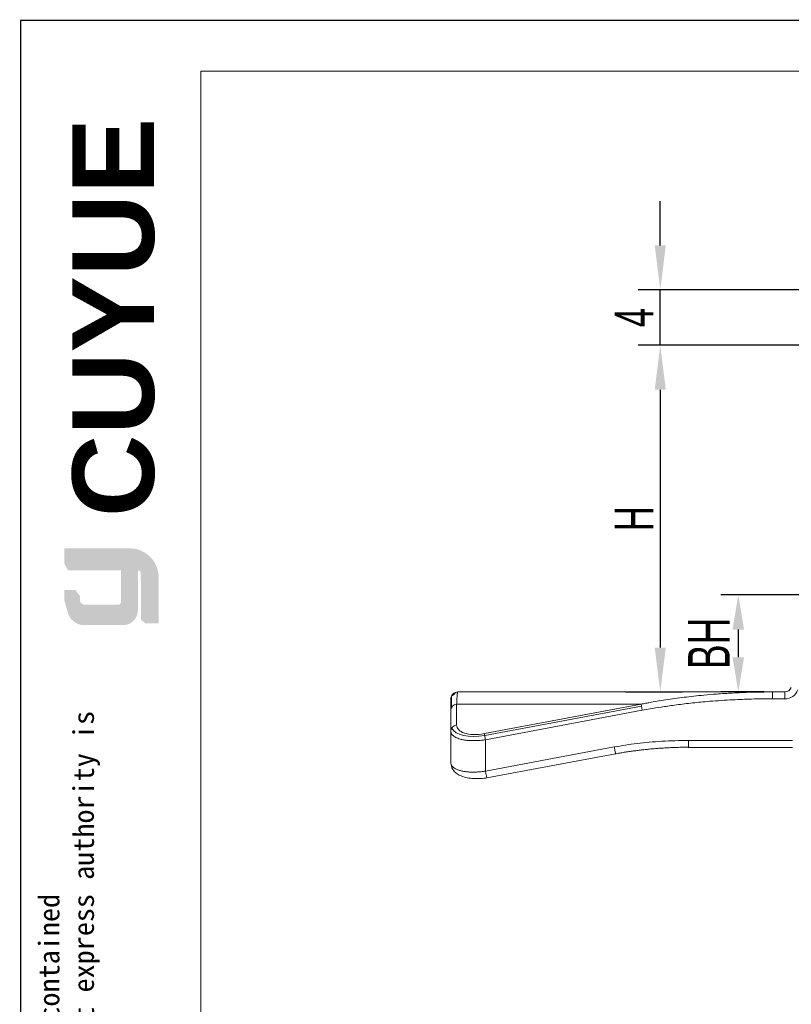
# Model space of a CAD drawing. Header units: inches. Extents: x 225964 to 226181, y 162565 to 162719.
# Tile 2 of 5: x 225964 to 226019, y 162648 to 162719. Entities that reach past the tile are written whole.
import ezdxf

# ---------------------------------------------------------------- set-up
doc = ezdxf.new("R2010")
doc.units = ezdxf.units.IN
for name, color, linetype, lineweight in [('1', 7, 'Continuous', 18), ('实线层', 7, 'Continuous', 25), ('尺寸线层', 3, 'Continuous', 18), ('粗实线层', 7, 'Continuous', 35)]:
    doc.layers.add(name, color=color, linetype=linetype, lineweight=lineweight)
doc.styles.add('ARIAL', font='arial.ttf')
doc.styles.get("Standard").update_dxf_attribs({"font": 'arial.ttf'})
doc.styles.add('标准', font='txt', dxfattribs={"width": 0.667})
doc.dimstyles.new('对齐', dxfattribs={"dimtxt": 3, "dimasz": 2.5, "dimexe": 1.25, "dimexo": 0.625, "dimtad": 1, "dimdsep": 46, "dimtxsty": '标准', "dimcen": 2.5, "dimclrd": 3, "dimclre": 3, "dimclrt": 3, "dimadec": 0, "dimazin": 0, "dimtfac": 1, "dimtmove": 0, "dimatfit": 3, "dimfxl": 1, "dimarcsym": 0})
doc.dimstyles.new('标准', dxfattribs={"dimscale": 0.8, "dimtxt": 3.5, "dimasz": 4, "dimexe": 2, "dimexo": 0, "dimtad": 1, "dimdec": 1, "dimdsep": 46, "dimtxsty": '标准', "dimblk": '_CAXARROW', "dimcen": 0, "dimdle": 8, "dimazin": 2, "dimtfac": 0.707107, "dimtmove": 0, "dimatfit": 3, "dimfxl": 1, "dimtolj": 1, "dimarcsym": 1})

# ---------------------------------------------------------------- blocks, each defined once
blk = doc.blocks.new('_CAXARROW')
blk.add_hatch(color=0).paths.add_polyline_path([(0, 0), (-1, 0.125), (-1, -0.125)], flags=0)
blk = doc.blocks.new('*D27')
at = {"layer": 'Defpoints', "color": 0, "transparency": 16777216}
for p in [(226025.8919462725, 162695.1065588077), (226007.4169436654, 162670.1065603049), (226009.9297998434, 162670.1065603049)]:
    blk.add_point(p, dxfattribs=at)
at = {"layer": '尺寸线层', "color": 0, "linetype": 'Continuous', "lineweight": -2, "transparency": 16777216}
for p, q in [((226025.8919462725, 162695.1065588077), (226008.3297998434, 162695.1065588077)), ((226009.9297998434, 162691.9065588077), (226009.9297998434, 162673.3065603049)), ((226007.4169436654, 162670.1065603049), (226011.5297998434, 162670.1065603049))]:
    blk.add_line(p, q, dxfattribs=at)
at = {"layer": '尺寸线层', "color": 0, "lineweight": -2, "transparency": 16777216, "xscale": 3.2, "yscale": 3.2, "zscale": 3.2}
for p, rotation in [((226009.9297998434, 162695.1065588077), 90), ((226009.9297998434, 162670.1065603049), 270)]:
    blk.add_blockref('_CAXARROW', p, dxfattribs=dict(at, rotation=rotation))
at = {"layer": '尺寸线层', "color": 0, "transparency": 16777216, "insert": (226008.0297998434, 162682.6065595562), "char_height": 2.8, "width": 5.600000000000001, "attachment_point": 5, "rotation": 90, "style": '标准'}
blk.add_mtext('\\A1;H', dxfattribs=at)
blk = doc.blocks.new('*D29')
at = {"layer": 'Defpoints', "color": 0, "transparency": 16777216}
for p in [(226009.9297998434, 162699.1065588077), (226030.8118667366, 162699.1065588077), (226021.9774358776, 162695.1065588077)]:
    blk.add_point(p, dxfattribs=at)
at = {"layer": '尺寸线层', "color": 0, "linetype": 'Continuous', "lineweight": -2, "transparency": 16777216}
for p, q in [((226009.9297998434, 162702.3065588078), (226009.9297998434, 162705.5065588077)), ((226030.8118667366, 162699.1065588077), (226008.3297998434, 162699.1065588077)), ((226009.9297998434, 162695.1065588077), (226009.9297998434, 162699.1065588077)), ((226021.9774358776, 162695.1065588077), (226008.3297998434, 162695.1065588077)), ((226009.9297998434, 162691.9065588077), (226009.9297998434, 162688.7065588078))]:
    blk.add_line(p, q, dxfattribs=at)
at = {"layer": '尺寸线层', "color": 0, "lineweight": -2, "transparency": 16777216, "xscale": 3.2, "yscale": 3.2, "zscale": 3.2}
for p, rotation in [((226009.9297998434, 162699.1065588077), 270), ((226009.9297998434, 162695.1065588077), 90)]:
    blk.add_blockref('_CAXARROW', p, dxfattribs=dict(at, rotation=rotation))
at = {"layer": '尺寸线层', "color": 0, "transparency": 16777216, "insert": (226008.0297998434, 162697.1065588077), "char_height": 2.8, "width": 5.600000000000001, "attachment_point": 5, "rotation": 90, "style": '标准'}
blk.add_mtext('\\A1;4', dxfattribs=at)
blk = doc.blocks.new('*D19')
at = {"layer": 'Defpoints', "color": 0, "transparency": 16777216}
for p in [(226024.6266991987, 162677.1065588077), (226015.5629225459, 162670.106561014), (226018.0243656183, 162670.106561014), (226039.8919462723, 162638.2295603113), (225994.8167963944, 162619.6750070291), (226039.8919462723, 162619.5998594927)]:
    blk.add_point(p, dxfattribs=at)
at = {"layer": '尺寸线层', "color": 3, "linetype": 'Continuous', "lineweight": -2, "transparency": 16777216}
for p, q in [((226024.0016991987, 162677.1065588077), (226014.3129225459, 162677.1065588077)), ((226015.5629225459, 162674.6065588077), (226015.5629225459, 162672.606561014)), ((226017.3993656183, 162670.106561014), (226014.3129225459, 162670.106561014))]:
    blk.add_line(p, q, dxfattribs=at)
at = {"layer": '尺寸线层', "color": 0, "linetype": 'Continuous', "lineweight": -2, "transparency": 16777216}
for p, q in [((225994.8167963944, 162619.6750070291), (225994.8167963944, 162639.8295603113)), ((226039.8919462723, 162619.5998594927), (226039.8919462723, 162639.8295603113)), ((225998.0167963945, 162638.2295603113), (226036.6919462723, 162638.2295603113))]:
    blk.add_line(p, q, dxfattribs=at)
at = {"layer": '尺寸线层', "color": 3, "transparency": 16777216}
for points in [[(226015.1462558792, 162674.6065588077), (226015.9795892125, 162674.6065588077), (226015.5629225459, 162677.1065588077)], [(226015.1462558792, 162672.606561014), (226015.9795892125, 162672.606561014), (226015.5629225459, 162670.106561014)]]:
    blk.add_solid(points, dxfattribs=at)
at = {"layer": '尺寸线层', "color": 0, "lineweight": -2, "transparency": 16777216, "xscale": 3.2, "yscale": 3.2, "zscale": 3.2, "rotation": 180}
blk.add_blockref('_CAXARROW', (225994.8167963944, 162638.2295603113), dxfattribs=at)
at = {"layer": '尺寸线层', "color": 0, "lineweight": -2, "transparency": 16777216, "xscale": 3.2, "yscale": 3.2, "zscale": 3.2}
blk.add_blockref('_CAXARROW', (226039.8919462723, 162638.2295603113), dxfattribs=at)
at = {"layer": '尺寸线层', "color": 3, "transparency": 16777216, "insert": (226013.4379225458, 162673.6065599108), "char_height": 3, "attachment_point": 5, "rotation": 90, "style": '标准'}
blk.add_mtext('BH', dxfattribs=at)
at = {"layer": '尺寸线层', "color": 0, "transparency": 16777216, "insert": (226017.3543713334, 162640.1295603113), "char_height": 2.8, "width": 5.600000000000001, "attachment_point": 5, "style": '标准'}
blk.add_mtext('\\A1;L', dxfattribs=at)

msp = doc.modelspace()

# ---------------------------------------------------------------- hatches: boundary and pattern name
at = {"layer": '实线层'}
h = msp.add_hatch(color=251, dxfattribs=at)
edge = h.paths.add_edge_path(flags=0)
edge.add_line((225966.9305905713, 162680.4685844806), (225967.1859072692, 162680.10764666))
edge.add_line((225967.1859072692, 162680.10764666), (225971.6868113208, 162680.10764666))
edge.add_arc((225971.7662645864, 162678.0705661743), 2.038629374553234, 18.25845757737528, 92.23360366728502, ccw=False)
edge.add_arc((225971.631819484, 162678.3714975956), 2.097807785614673, 9.265836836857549, 88.49787900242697)
edge.add_line((225971.6868113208, 162680.4685844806), (225966.9305905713, 162680.4685844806))
h = msp.add_hatch(color=254, dxfattribs=at)
h.paths.add_polyline_path([(225966.9305905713, 162676.6892028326), (225967.1859072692, 162675.7723333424), (225967.1859072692, 162677.0329737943), (225966.9305905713, 162677.4665378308)], flags=0)
h.paths.add_polyline_path([(225967.1859072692, 162678.879507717), (225967.1859072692, 162680.10764666), (225966.9305905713, 162680.4685844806), (225966.9305905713, 162679.3322241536)], flags=0)
h = msp.add_hatch(color=251, dxfattribs=at)
edge = h.paths.add_edge_path(flags=0)
edge.add_line((225970.7823719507, 162676.3901704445), (225968.4345856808, 162676.3901704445))
edge.add_arc((225968.433748, 162676.7913622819), 0.4011927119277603, 193.896233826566, 270.11963230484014, ccw=False)
edge.add_line((225968.044297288, 162676.6950101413), (225968.044297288, 162676.4056870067))
edge.add_arc((225968.433748, 162676.5020391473), 0.401192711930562, 193.8962338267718, 270.1196323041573)
edge.add_line((225968.4345856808, 162676.1008473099), (225970.956921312, 162676.1008473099))
edge.add_arc((225970.9687682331, 162676.3907374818), 0.2901321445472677, 267.6597996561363, 364.9883187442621)
edge.add_line((225971.2578014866, 162676.4159652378), (225971.2578014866, 162678.879507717))
edge.add_line((225971.2578014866, 162678.879507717), (225971.013565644, 162678.879507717))
edge.add_line((225971.013565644, 162678.879507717), (225971.013565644, 162676.5753348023))
edge.add_arc((225970.7895490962, 162676.6181239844), 0.2280664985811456, 268.1966309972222, 349.18624476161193, ccw=False)
h = msp.add_hatch(color=251, dxfattribs=at)
edge = h.paths.add_edge_path(flags=0)
edge.add_line((225972.4606192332, 162675.3214121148), (225972.7448167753, 162675.0631762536))
edge.add_line((225972.7448167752, 162675.0631762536), (225972.7448167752, 162678.2669549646))
edge.add_arc((225971.9834822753, 162678.1495774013), 0.7703296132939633, 8.764480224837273, 53.88699480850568)
edge.add_line((225972.4374989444, 162678.771892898), (225972.4606192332, 162675.3214121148))
msp.add_hatch(color=251, dxfattribs=at).paths.add_polyline_path([(225968.044297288, 162677.0329737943), (225967.7148637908, 162677.4665378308), (225966.9305905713, 162677.4665378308), (225967.1859072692, 162677.0329737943)], flags=0)
h = msp.add_hatch(color=30, dxfattribs=at)
edge = h.paths.add_edge_path(flags=0)
edge.add_arc((225968.433748, 162676.5020391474), 0.4011927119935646, 193.8962338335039, 270.1196323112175, ccw=False)
edge.add_line((225968.044297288, 162676.4056870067), (225968.044297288, 162677.0329737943))
edge.add_line((225968.044297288, 162677.0329737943), (225967.1859072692, 162677.0329737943))
edge.add_line((225967.1859072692, 162677.0329737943), (225967.1859072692, 162675.7723333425))
edge.add_arc((225968.3698354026, 162676.1673359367), 1.248083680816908, 198.4506221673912, 263.4013944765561)
edge.add_line((225968.2264143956, 162674.927520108), (225971.2578014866, 162674.927520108))
edge.add_arc((225971.1583103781, 162675.9954689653), 1.072573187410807, 275.3223660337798, 362.7233690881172)
edge.add_line((225972.2296721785, 162676.0464310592), (225972.2296721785, 162676.7185143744))
edge.add_line((225972.2296721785, 162676.7185143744), (225971.2578014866, 162676.7185143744))
edge.add_line((225971.2578014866, 162676.7185143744), (225971.2578014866, 162676.4159652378))
edge.add_arc((225970.9687682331, 162676.3907374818), 0.2901321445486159, -92.34020034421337, 4.988318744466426, ccw=False)
edge.add_line((225970.956921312, 162676.1008473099), (225968.4345856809, 162676.1008473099))
at = {"layer": '尺寸线层'}
h = msp.add_hatch(color=179, dxfattribs=at)
edge = h.paths.add_edge_path(flags=0)
edge.add_line((225971.6868113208, 162680.10764666), (225967.1859072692, 162680.10764666))
edge.add_line((225967.1859072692, 162680.10764666), (225967.1859072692, 162678.879507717))
edge.add_line((225967.1859072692, 162678.879507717), (225971.2578014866, 162678.879507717))
edge.add_line((225971.2578014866, 162678.879507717), (225971.2578014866, 162676.7185143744))
edge.add_line((225971.2578014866, 162676.7185143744), (225972.2296721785, 162676.7185143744))
edge.add_line((225972.2296721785, 162676.7185143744), (225972.2296721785, 162678.879507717))
edge.add_arc((225971.9834822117, 162678.149577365), 0.7703296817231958, 8.764482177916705, 71.3618445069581, ccw=False)
edge.add_line((225972.7448167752, 162678.2669549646), (225972.7448167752, 162675.0631762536))
edge.add_line((225972.7448167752, 162675.0631762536), (225973.729325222, 162675.0631762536))
edge.add_line((225973.7293252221, 162675.0631762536), (225973.7293252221, 162678.3358996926))
edge.add_arc((225971.6318198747, 162678.3714975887), 2.097807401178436, 359.0276957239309, 369.2658387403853)
edge.add_arc((225971.7662645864, 162678.0705661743), 2.038629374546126, 18.25845757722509, 92.23360366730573)

# ---------------------------------------------------------------- linework, layer by layer
at = {"lineweight": 13}
msp.add_line((225976.7767455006, 162567.7290943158), (225976.7767455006, 162714.8901563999), dxfattribs=at)
at = {"color": 7, "linetype": 'Continuous', "lineweight": 13}
msp.add_lwpolyline([(225963.7457605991, 162718.545240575, 0.09503218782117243, 0.09503218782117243, 0), (226180.8577605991, 162718.545240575, 0.09503218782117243, 0.09503218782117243, 0)], format="xyseb", dxfattribs=at)
at = {"layer": '1', "linetype": 'Continuous'}
for p, q in [((225994.8167963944, 162669.5780163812), (225994.8167963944, 162668.7813193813)), ((226018.0243656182, 162670.1065610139), (225995.3317903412, 162670.106559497)), ((226018.0243375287, 162670.1065585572), (226018.9189027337, 162670.1065588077)), ((226018.0243466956, 162669.6065506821), (226018.0243466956, 162670.1065588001)), ((226008.6335517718, 162668.7813177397), (226008.5508537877, 162669.2223736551)), ((225994.8167963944, 162668.7813193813), (225994.8167979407, 162667.284427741)), ((225994.8167987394, 162665.0171330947), (225994.8167979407, 162667.284427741)), ((225994.8167965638, 162666.6065594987), (225994.8167968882, 162666.5996356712)), ((225994.8167965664, 162666.5124217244), (225994.8167965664, 162666.1349937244)), ((225994.8167965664, 162666.1349937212), (225994.8167987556, 162665.0171330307)), ((226011.9782129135, 162666.6065594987), (226011.9782129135, 162666.1065594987)), ((226018.0243452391, 162666.1065597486), (226011.9782294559, 162666.1065614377)), ((226019.4681763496, 162666.1065588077), (226018.0243452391, 162666.1065579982)), ((225997.408939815, 162663.9006969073), (226006.7041949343, 162665.6435684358))]:
    msp.add_line(p, q, dxfattribs=at)
at = {"layer": '1', "linetype": 'Continuous', "lineweight": 5}
for p, q in [((226018.9189027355, 162669.6065588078), (226018.0243432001, 162669.6065588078)), ((226018.9189027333, 162669.6065588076), (226018.9189027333, 162670.1065588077)), ((225995.2340988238, 162669.2223730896), (225995.2340987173, 162667.72548208)), ((225995.2340988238, 162669.2223730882), (226008.550858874, 162669.2223746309)), ((226008.5508536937, 162669.2223746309), (225997.2340987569, 162667.1004820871)), ((226008.5761645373, 162669.0873829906), (225997.259409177, 162666.9654913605)), ((225997.3167958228, 162666.6594276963), (226008.6335517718, 162668.7813177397)), ((225997.3167958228, 162666.6594276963), (225997.3167957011, 162664.392133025)), ((226006.612052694, 162666.1349937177), (225997.3167957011, 162664.392133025)), ((226011.9782129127, 162666.6065594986), (226018.0243449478, 162666.6065594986)), ((226018.0243449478, 162666.6065601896), (226019.4682133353, 162666.6065593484))]:
    msp.add_line(p, q, dxfattribs=at)
at = {"layer": '1', "linetype": 'Continuous'}
msp.add_arc((226018.9189027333, 162670.6065588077), 0.5, 270.0000000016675, 339.99999998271, dxfattribs=at)
at = {"layer": '1', "linetype": 'Continuous', "lineweight": 5}
msp.add_arc((226018.9189027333, 162670.6065588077), 1, 270, 339.9999974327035, dxfattribs=at)
at = {"layer": '1', "linetype": 'Continuous'}
for centre, major_axis, ratio, start_param, end_param in [((225995.3167963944, 162668.7813193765), (0.5, 0), 0.8944271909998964, 1.736955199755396, 3.141592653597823), ((225995.3167963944, 162667.284427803), (-0.5, 6.123233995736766e-17), 0.8944271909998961, 4.878547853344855, 6.283185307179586), ((225995.3167963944, 162665.0171331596), (-0.5, 6.123233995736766e-17), 0.8944271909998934, 0, 0.2970740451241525)]:
    msp.add_ellipse(centre, major_axis=major_axis, ratio=ratio, start_param=start_param, end_param=end_param, dxfattribs=at)
at = {"layer": '1', "linetype": 'Continuous', "lineweight": 5}
msp.add_ellipse((225997.3167963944, 162668.2262514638), major_axis=(-2.482847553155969, -0.6117084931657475), ratio=0.4779223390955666, start_param=0.1021641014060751, end_param=1.430607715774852, dxfattribs=at)
at = {"layer": '1', "linetype": 'Continuous'}
for points, knots in [([(225995.3164997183, 162670.1065409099), (225995.2575920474, 162670.1065057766), (225995.1940480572, 162670.0957352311), (225995.0710219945, 162670.0469645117), (225995.011920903, 162670.0087998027), (225994.9143599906, 162669.9111820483), (225994.8762296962, 162669.8520587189), (225994.827530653, 162669.7290041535), (225994.8167971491, 162669.6654538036), (225994.8167963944, 162669.6065459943)], [0, 0, 0, 0, 0.1959412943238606, 0.1959412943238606, 0.3918825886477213, 0.3918825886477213, 0.5878238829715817, 0.5878238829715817, 0.7837651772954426, 0.7837651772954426, 0.7837651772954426, 0.7837651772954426]), ([(225995.3207447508, 162670.0928968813), (225995.2895387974, 162670.0930797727), (225995.2264263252, 162670.0877251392), (225995.1317408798, 162670.0610332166), (225995.0406371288, 162670.0140158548), (225994.9873802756, 162669.970671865), (225994.9623670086, 162669.9456737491)], [0, 0, 0, 0, 0.09251969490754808, 0.1907120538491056, 0.2930794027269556, 0.3976576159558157, 0.3976576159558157, 0.3976576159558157, 0.3976576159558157]), ([(225995.3164972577, 162670.1065457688), (225995.3144369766, 162670.1054994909), (225995.3104311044, 162670.1034651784), (225995.304510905, 162670.0897566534), (225995.2989652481, 162670.0699606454), (225995.2951449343, 162670.0512042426), (225995.2931723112, 162670.0400134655), (225995.292898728, 162670.0384320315)], [0, 0, 0, 0, 0.01940941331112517, 0.0377383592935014, 0.05498683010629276, 0.07115482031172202, 0.07376225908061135, 0.07376225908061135, 0.07376225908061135, 0.07376225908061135]), ([(226008.6335516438, 162668.7813177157), (226008.8251295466, 162668.816145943), (226009.2749008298, 162668.8979128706), (226010.0518952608, 162669.0252031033), (226011.0219114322, 162669.166416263), (226012.1301575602, 162669.3018948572), (226013.4607389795, 162669.4303965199), (226014.6562836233, 162669.5153514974), (226015.6512560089, 162669.5644839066), (226016.3852662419, 162669.5907459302), (226017.1587292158, 162669.6075155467), (226017.7359255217, 162669.6068773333), (226018.0243406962, 162669.6065584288)], [0, 0, 0, 0, 0.5841555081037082, 1.371433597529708, 2.361942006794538, 3.524739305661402, 4.720583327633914, 6.371982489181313, 7.119891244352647, 7.709086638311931, 8.575420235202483, 9.440655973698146, 9.440655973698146, 9.440655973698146, 9.440655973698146]), ([(226008.8735082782, 162669.2848678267), (226008.9537234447, 162669.3002414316), (226009.2306527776, 162669.3526870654), (226009.7142615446, 162669.4376750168), (226010.3336231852, 162669.5380298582), (226010.981019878, 162669.6331288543), (226011.6564066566, 162669.7223442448), (226012.3597841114, 162669.8047098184), (226013.1427830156, 162669.884596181), (226014.0674285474, 162669.9633593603), (226015.1959353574, 162670.0363911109), (226016.5386205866, 162670.0943207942), (226017.5054357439, 162670.1022850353), (226018.0243321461, 162670.1065594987)], [0, 0, 0, 0, 0.2450257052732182, 0.8455623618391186, 1.472981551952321, 2.127300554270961, 2.80853459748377, 3.51669717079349, 4.251800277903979, 5.169683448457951, 6.300489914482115, 7.644225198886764, 9.200890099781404, 9.200890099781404, 9.200890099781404, 9.200890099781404]), ([(225994.8964773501, 162667.0477154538), (225994.8956051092, 162667.0489102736), (225994.869069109, 162667.0855794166), (225994.828088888, 162667.1619635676), (225994.8206147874, 162667.2430182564), (225994.8167963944, 162667.284427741)], [0, 0, 0, 0, 0.004115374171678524, 0.1261511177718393, 0.2536176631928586, 0.2536176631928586, 0.2536176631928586, 0.2536176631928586]), ([(225994.8379387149, 162664.8994146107), (225994.8444386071, 162664.7159892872), (225994.943893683, 162664.4697442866), (225995.2590033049, 162664.1927646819), (225995.5849133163, 162664.0261514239), (225995.9887665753, 162663.9096668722), (225996.4494802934, 162663.8507837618), (225996.9416476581, 162663.8518929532), (225997.2663858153, 162663.889269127), (225997.4291139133, 162663.9169338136)], [0, 0, 0, 0, 0.7692775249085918, 1.157658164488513, 1.54677620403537, 1.935220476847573, 2.320884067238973, 2.701352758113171, 3.074838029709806, 3.074838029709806, 3.074838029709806, 3.074838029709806])]:
    msp.add_open_spline(points, degree=3, knots=knots, dxfattribs=at)
for points, degree in [([(225995.1332130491, 162670.0171536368), (225994.851397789, 162669.7893197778)], 1), ([(225994.8523976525, 162669.7391759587), (225994.8518949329, 162669.5766610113), (225994.8513996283, 162668.9447938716)], 2), ([(226006.6120527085, 162666.1349937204), (226007.1388915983, 162666.233817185), (226008.2384092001, 162666.4026596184), (226010.0191618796, 162666.5653835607), (226011.3089225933, 162666.6065886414), (226011.9782129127, 162666.6065594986)], 3), ([(226006.6730209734, 162665.637699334), (226009.3197778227, 162666.1189139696), (226012.0100949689, 162666.1187862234)], 2)]:
    msp.add_open_spline(points, degree=degree, dxfattribs=at)
at = {"layer": '1', "linetype": 'Continuous', "lineweight": 5}
for points, knots in [([(225995.2928988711, 162670.0384328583), (225995.2915893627, 162670.0308633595), (225995.2888279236, 162670.0134704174), (225995.2847808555, 162669.9833781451), (225995.2808520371, 162669.9495764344), (225995.277280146, 162669.9150733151), (225995.2712948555, 162669.8525457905), (225995.2628900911, 162669.7507738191), (225995.2525148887, 162669.5923551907), (225995.2429888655, 162669.4184854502), (225995.237004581, 162669.2864753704), (225995.2340987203, 162669.2223736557)], [0, 0, 0, 0, 0.05206056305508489, 0.1104886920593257, 0.1644097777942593, 0.2138238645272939, 0.2587310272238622, 0.4101285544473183, 0.5538832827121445, 0.6900009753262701, 0.818488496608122, 0.818488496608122, 0.818488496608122, 0.818488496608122]), ([(225997.2340990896, 162667.1004821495), (225996.9674941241, 162667.0505198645), (225996.424926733, 162667.0035046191), (225995.5201162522, 162667.1501645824), (225995.2341518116, 162667.4797015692), (225995.2340987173, 162667.7254821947)], [0, 0, 0, 0, 0.5773207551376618, 1.154641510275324, 2.309283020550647, 2.309283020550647, 2.309283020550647, 2.309283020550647]), ([(225997.3167963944, 162666.6594276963), (225997.2669510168, 162666.6523177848), (225997.1674400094, 162666.6381236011), (225997.0183460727, 162666.6214867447), (225996.8704406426, 162666.6083198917), (225996.7242014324, 162666.5989502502), (225996.5801609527, 162666.5932905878), (225996.438825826, 162666.5913642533), (225996.3006960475, 162666.5931650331), (225996.1662575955, 162666.5986946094), (225996.0359823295, 162666.6079524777), (225995.9103256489, 162666.6209388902), (225995.7897261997, 162666.6376531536), (225995.6746000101, 162666.6580975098), (225995.5399792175, 162666.6878766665), (225995.3898547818, 162666.7313903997), (225995.2325547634, 162666.7930990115), (225995.0931387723, 162666.8670440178), (225994.9775771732, 162666.9521311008), (225994.9203340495, 162667.0150358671), (225994.8964772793, 162667.0477155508)], [0, 0, 0, 0, 0.1143457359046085, 0.2282791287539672, 0.3418688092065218, 0.4551840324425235, 0.5682945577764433, 0.6812705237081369, 0.7941823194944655, 0.9071004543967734, 1.020095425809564, 1.133237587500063, 1.246597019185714, 1.360243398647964, 1.474245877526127, 1.66813287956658, 1.872009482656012, 2.086126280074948, 2.310699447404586, 2.537619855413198, 2.537619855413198, 2.537619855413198, 2.537619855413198]), ([(225997.2340984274, 162667.100482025), (225997.2416441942, 162667.0602379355), (225997.2535615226, 162666.9966788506), (225997.2826061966, 162666.8417739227), (225997.2996876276, 162666.7506729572), (225997.3167961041, 162666.659427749)], [0, 0, 0, 0, 0.2243701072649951, 0.2243701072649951, 0.4487402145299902, 0.4487402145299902, 0.4487402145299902, 0.4487402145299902]), ([(226006.7041949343, 162665.6435684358), (226006.7041928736, 162665.6435794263), (226006.7041553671, 162665.6437794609), (226006.7033047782, 162665.6483159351), (226006.6985041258, 162665.6739194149), (226006.6820440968, 162665.7617062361), (226006.6704026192, 162665.8237941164), (226006.6431775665, 162665.9689943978), (226006.6276235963, 162666.0519489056), (226006.612052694, 162666.1349937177)], [0, 0, 0, 0, 0.01523528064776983, 0.01523528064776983, 0.1768198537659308, 0.1768198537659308, 0.3384044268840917, 0.3384044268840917, 0.4999890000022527, 0.4999890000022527, 0.4999890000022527, 0.4999890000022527]), ([(225997.3167957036, 162664.3921330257), (225997.2653542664, 162664.3847645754), (225997.1620203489, 162664.3699630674), (225997.006354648, 162664.3523368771), (225996.8502721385, 162664.338337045), (225996.6945516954, 162664.3285724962), (225996.5400174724, 162664.3231193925), (225996.3875197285, 162664.3222047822), (225996.2379586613, 162664.3259858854), (225996.092164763, 162664.3344715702), (225995.9510181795, 162664.3476936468), (225995.8154123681, 162664.3656724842), (225995.6860503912, 162664.3882244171), (225995.5635551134, 162664.4153507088), (225995.4429084, 162664.4480147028), (225995.3210458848, 162664.4885369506), (225995.1978355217, 162664.5405053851), (225995.0797833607, 162664.6056703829), (225994.9737708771, 162664.6854117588), (225994.8884039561, 162664.7808279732), (225994.8285899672, 162664.8919644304), (225994.8208309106, 162664.9743791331), (225994.8168057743, 162665.017133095)], [0, 0, 0, 0, 0.1080988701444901, 0.2171455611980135, 0.3270740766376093, 0.4378499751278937, 0.5494504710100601, 0.6618595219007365, 0.7750680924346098, 0.8890456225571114, 1.003740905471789, 1.119115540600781, 1.235167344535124, 1.351863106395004, 1.469458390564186, 1.605177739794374, 1.758897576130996, 1.930466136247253, 2.119781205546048, 2.326677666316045, 2.551197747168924, 2.793228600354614, 2.793228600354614, 2.793228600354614, 2.793228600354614]), ([(225997.3167955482, 162664.3921329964), (225997.3323646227, 162664.3090979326), (225997.3479167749, 162664.2261531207), (225997.3751395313, 162664.0809650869), (225997.3867805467, 162664.0188796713), (225997.40035546, 162663.9464801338), (225997.4042543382, 162663.9256861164), (225997.4065451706, 162663.9134683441)], [0, 0, 0, 0, 0.1838231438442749, 0.1838231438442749, 0.3676462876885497, 0.3676462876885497, 0.4870060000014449, 0.4870060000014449, 0.4870060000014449, 0.4870060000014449])]:
    msp.add_open_spline(points, degree=3, knots=knots, dxfattribs=at)
msp.add_open_spline([(226008.5508538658, 162669.2223736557), (226008.6583855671, 162669.2433105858), (226008.7659172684, 162669.2642475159), (226008.8735082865, 162669.2848678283)], degree=3, dxfattribs=at)
at = {"layer": '实线层'}
msp.add_line((225963.7457605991, 162718.545240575), (225963.7457605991, 162565.0317052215), dxfattribs=at)
at = {"layer": '实线层', "lineweight": 13}
msp.add_line((225976.7767455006, 162714.8901563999), (226177.202676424, 162714.8901563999), dxfattribs=at)

# ---------------------------------------------------------------- texts
at = {"layer": '粗实线层', "color": 49, "insert": (225967.501435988, 162682.7175916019), "char_height": 5.887991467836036, "width": 24.88295044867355, "attachment_point": 1, "rotation": 90, "style": 'ARIAL'}
msp.add_mtext('{\\farial|b1|i0|c0|p34;CUYUE}', dxfattribs=at)
at = {"layer": '粗实线层', "color": 3, "insert": (225965.0719235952, 162583.4179747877), "char_height": 1.493171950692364, "width": 87.72389518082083, "attachment_point": 1, "rotation": 90}
msp.add_mtext('{\\fSimHei|b0|i0|c0|p34;We reserve all rights in this document and in the information contained therein,reproduction,use or disclosure to third parties without express authority is strictly forbidden. copyright 2023CUYUE}', dxfattribs=at)

# ---------------------------------------------------------------- dimensions: what is measured, and where the dimension line sits
at = {"layer": '尺寸线层', "color": 3}
dim = msp.add_linear_dim(base=(226009.9297998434, 162699.1065588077), p1=(226021.9774358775, 162695.1065588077), p2=(226030.8118667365, 162699.1065588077), angle=90, dimstyle='标准', override={"dimsah": 1, "dimtzin": 8}, dxfattribs=at)
dim.commit()
dim.dimension.update_dxf_attribs({"geometry": '*D29', "text_midpoint": (226008.0297998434, 162697.1065588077)})
dim = msp.add_linear_dim(base=(226009.9297998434, 162670.1065603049), p1=(226025.8919462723, 162695.1065588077), p2=(226007.4169436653, 162670.1065603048), angle=270, text='H', dimstyle='标准', override={"dimsah": 1}, dxfattribs=at)
dim.commit()
dim.dimension.update_dxf_attribs({"geometry": '*D27', "text_midpoint": (226008.0297998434, 162682.6065595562)})
dim = msp.add_linear_dim(base=(226039.8919462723, 162638.2295603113), p1=(225994.8167963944, 162619.6750070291), p2=(226039.8919462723, 162619.5998594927), text='L', dimstyle='标准', override={"dimsah": 1}, dxfattribs=at)
dim.commit()
dim.dimension.update_dxf_attribs({"geometry": '*D19', "text_midpoint": (226017.3543713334, 162640.1295603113)})
at = {"layer": '尺寸线层'}
dim = msp.add_linear_dim(base=(226015.5629225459, 162670.106561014), p1=(226024.6266991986, 162677.1065588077), p2=(226018.0243656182, 162670.1065610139), angle=90, text='BH', dimstyle='对齐', override={"dimarcsym": 1}, dxfattribs=at)
dim.commit()
dim.dimension.update_dxf_attribs({"geometry": '*D19', "text_midpoint": (226015.5629225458, 162673.6065599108), "dimtype": 160})

doc.saveas('drawing.dxf')
